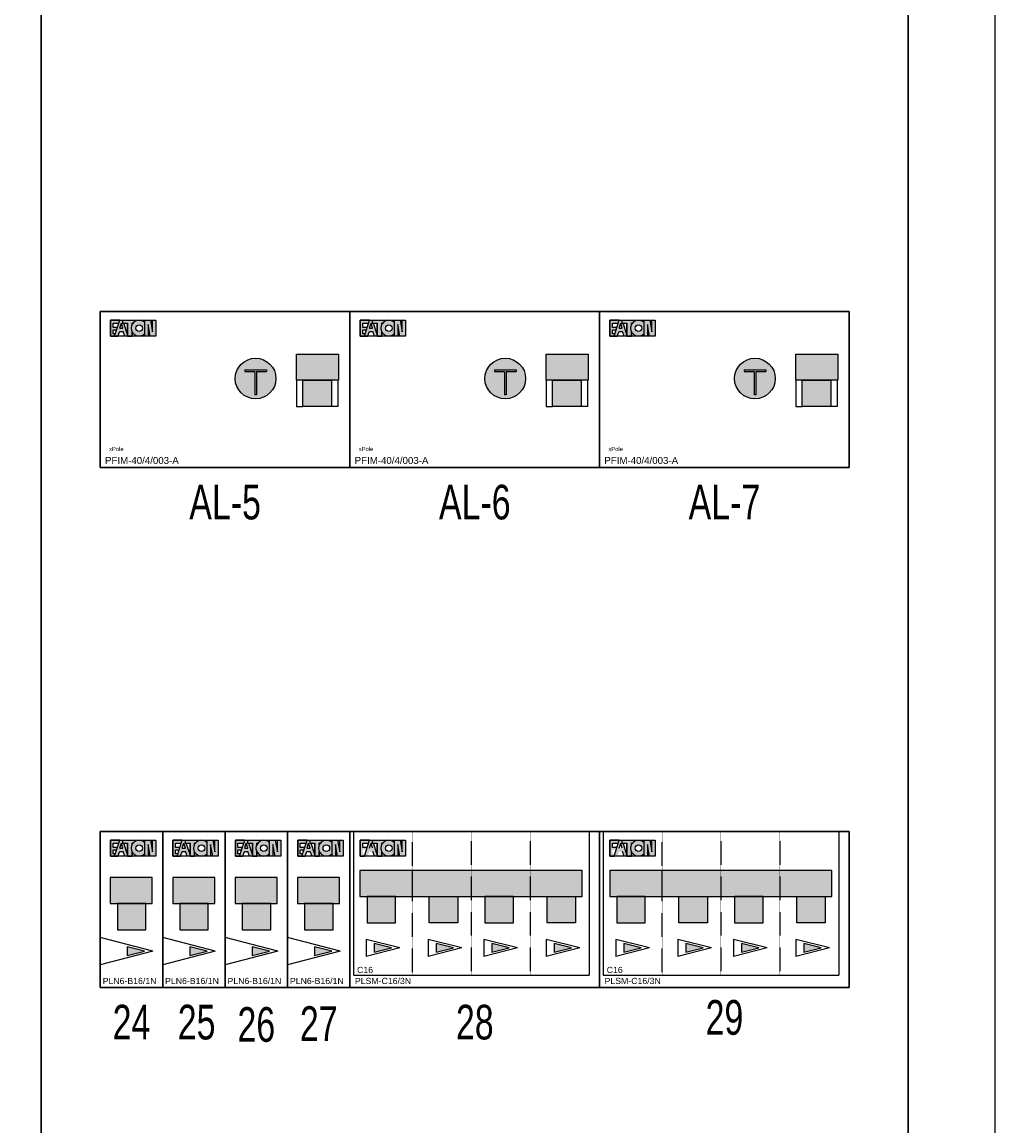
# Model space of a CAD drawing. Header units: millimetres. Extents: x -11050 to 27196, y -10809 to 18412.
# Tile 5 of 10: x -8306 to -5500, y 11876 to 15059. Entities that reach past the tile are written whole.
import ezdxf
from ezdxf.enums import TextEntityAlignment as Align

# ---------------------------------------------------------------- set-up
doc = ezdxf.new("R2010")
doc.units = ezdxf.units.MM
doc.header["$LTSCALE"] = 100
doc.linetypes.add('HIDDEN', pattern=[9.525, 6.35, -3.175])
doc.layers.add('EL$6----', color=7, linetype='Continuous')
doc.styles.add('Arial', font='arial.ttf')
doc.styles.get("Standard").update_dxf_attribs({"font": 'arial.ttf'})

# ---------------------------------------------------------------- blocks, each defined once
blk = doc.blocks.new('*U69')
for color, points in [(160, [(56.3, -26), (56.3, -25.3), (29.7, -25.3), (29.7, -71.2), (41.5, -71.2), (43.7, -64.4), (36.8, -64.4), (36.8, -52.8), (47.5, -52.8), (49.6, -46.4), (36.8, -46.4), (36.8, -33.6), (53.8, -33.6)]), (160, [(106, -26.1), (106, -25.3), (64.4, -25.3), (64.4, -33.6), (78.8, -33.6), (78.8, -71.2), (91.6, -71.2), (91.6, -59, -0.247607), (91.6, -37.5), (91.6, -33.6), (94.2, -33.6, -0.156025)]), (160, [(150.7, -58.9), (144.4, -25.3), (128.4, -25.3), (128.4, -71.2), (138, -71.2), (138, -37.6), (144.3, -71.2), (160.3, -71.2), (160.3, -25.3), (150.7, -25.3)]), (256, [(49.3, -283.6), (131.5, -283.6), (131.5, -207.8), (49.3, -207.8)])]:
    blk.add_hatch(color=color).paths.add_polyline_path(points)
h = blk.add_hatch(color=256)
h.paths.add_polyline_path([(68.1, -33.6), (64.4, -33.6), (64.4, -25.3), (56.5, -25.3), (41.5, -71.2), (51.1, -71.2), (56.1, -58), (65.7, -58), (70.8, -71.2), (78.8, -71.2), (78.8, -66.3)])
h.paths.add_polyline_path([(65.4, -48.6), (56.5, -48.6), (60.9, -33.6)], flags=16)
h = blk.add_hatch(color=256)
h.paths.add_polyline_path([(128.4, -64.1), (128.4, -32.4, 2.489681)])
h.paths.add_polyline_path([(102.3, -48.3, -1), (121.5, -48.3, -1)], flags=16)
h = blk.add_hatch(color=256)
h.dxf.hatch_style = 1
h.paths.add_polyline_path([(150, -132.6), (29, -132.6), (29, -207.8), (150, -207.8)])
h = blk.add_hatch(color=20)
h.dxf.hatch_style = 1
h.paths.add_polyline_path([(77.9, -333), (77.9, -358.1), (127.9, -345.6)])
at = {"color": 0}
blk.add_line((150, -207.4), (150, -132.6), dxfattribs=at)
blk.add_line((150, -207.4), (150, -132.6), dxfattribs=at)
blk.add_lwpolyline([(0, 0), (0, -450), (180, -450), (180, 0), (0, 0)], dxfattribs=at)
for points in [[(29.7, -25.3), (29.7, -71.2), (41.5, -71.2)], [(56.3, -26), (56.3, -25.3), (29.7, -25.3)], [(41.5, -71.2), (56.5, -25.3)], [(56.5, -25.3), (65.5, -25.3)], [(64.4, -25.3), (64.4, -33.6), (78.8, -33.6), (78.8, -71.2), (91.6, -71.2), (91.6, -59)], [(64.4, -25.3), (106, -25.3)], [(106, -25.3), (106, -26.1)], [(128.4, -71.2), (128.4, -25.3), (144.4, -25.3)], [(144.3, -71.2), (138, -37.6), (138, -71.2), (128.4, -71.2), (128.4, -25.3)], [(160.3, -25.3), (160.3, -71.2), (144.3, -71.2)], [(144.4, -25.3), (150.7, -58.9), (150.7, -25.3), (160.3, -25.3), (160.3, -71.2)], [(49.6, -46.4), (36.8, -46.4), (36.8, -33.6), (53.8, -33.6)], [(43.7, -64.4), (36.8, -64.4), (36.8, -52.8), (47.5, -52.8)], [(41.5, -71.2), (51.1, -71.2), (56.1, -58), (65.7, -58)], [(56.5, -48.6), (60.9, -33.6)], [(56.5, -48.6), (65.4, -48.6)], [(65.4, -48.6), (60.9, -33.6)], [(80.4, -71.2), (70.8, -71.2), (65.7, -58), (65.7, -58)], [(78.8, -66.3), (68.1, -33.6)], [(91.6, -59), (91.6, -71.2), (78.8, -71.2), (78.8, -33.6)], [(91.6, -37.5), (91.6, -33.6)], [(94.2, -33.6), (91.6, -33.6), (91.6, -37.5)], [(151.8, -345.6), (0, -305.9)], [(151.8, -345.6), (0, -385.2)]]:
    blk.add_lwpolyline(points)
for points in [[(29.7, -25.3), (160.3, -25.3), (160.3, -71.2), (29.7, -71.2)], [(77.9, -333), (77.9, -358.1), (127.9, -345.6)]]:
    blk.add_lwpolyline(points, close=True)
for points in [[(29, -207.8), (150, -207.8), (150, -132.6), (29, -132.6)], [(49.3, -283.6), (131.5, -283.6), (131.5, -207.8), (49.3, -207.8)], [(49.3, -283.6), (131.5, -283.6), (131.5, -207.8), (49.3, -207.8)]]:
    blk.add_lwpolyline(points, close=True, dxfattribs=at)
blk.add_circle((111.9, -48.3), 9.6)
blk.add_arc((111.9, -48.3), 22.9, 43.7665, 316.2335)
at = {"style": 'Arial'}
for tag, p in [('TYPENUMMER', (6.9, -440.3)), ('SCHAKELVERMOGEN', (47.8, -440.3))]:
    blk.add_attdef(tag, p, '', height=18, dxfattribs=at)
blk = doc.blocks.new('*U71')
for color, points in [(160, [(56.3, -26), (56.3, -25.3), (29.7, -25.3), (29.7, -71.2), (41.5, -71.2), (43.7, -64.4), (36.8, -64.4), (36.8, -52.8), (47.5, -52.8), (49.6, -46.4), (36.8, -46.4), (36.8, -33.6), (53.8, -33.6)]), (160, [(56.3, -26), (56.3, -25.3), (29.7, -25.3), (29.7, -71.2), (41.5, -71.2), (43.7, -64.4), (36.8, -64.4), (36.8, -52.8), (47.5, -52.8), (49.6, -46.4), (36.8, -46.4), (36.8, -33.6), (53.8, -33.6)]), (160, [(56.3, -26), (56.3, -25.3), (29.7, -25.3), (29.7, -71.2), (41.5, -71.2), (43.7, -64.4), (36.8, -64.4), (36.8, -52.8), (47.5, -52.8), (49.6, -46.4), (36.8, -46.4), (36.8, -33.6), (53.8, -33.6)]), (160, [(56.3, -26), (56.3, -25.3), (29.7, -25.3), (29.7, -71.2), (41.5, -71.2), (43.7, -64.4), (36.8, -64.4), (36.8, -52.8), (47.5, -52.8), (49.6, -46.4), (36.8, -46.4), (36.8, -33.6), (53.8, -33.6)]), (160, [(56.3, -26), (56.3, -25.3), (29.7, -25.3), (29.7, -71.2), (41.5, -71.2), (43.7, -64.4), (36.8, -64.4), (36.8, -52.8), (47.5, -52.8), (49.6, -46.4), (36.8, -46.4), (36.8, -33.6), (53.8, -33.6)]), (160, [(106, -26.1), (106, -25.3), (64.4, -25.3), (64.4, -33.6), (78.8, -33.6), (78.8, -71.2), (91.6, -71.2), (91.6, -59, -0.247607), (91.6, -37.5), (91.6, -33.6), (94.2, -33.6, -0.156025)]), (160, [(106, -26.1), (106, -25.3), (64.4, -25.3), (64.4, -33.6), (78.8, -33.6), (78.8, -71.2), (91.6, -71.2), (91.6, -59, -0.247607), (91.6, -37.5), (91.6, -33.6), (94.2, -33.6, -0.156025)]), (160, [(106, -26.1), (106, -25.3), (64.4, -25.3), (64.4, -33.6), (78.8, -33.6), (78.8, -71.2), (91.6, -71.2), (91.6, -59, -0.247607), (91.6, -37.5), (91.6, -33.6), (94.2, -33.6, -0.156025)]), (160, [(106, -26.1), (106, -25.3), (64.4, -25.3), (64.4, -33.6), (78.8, -33.6), (78.8, -71.2), (91.6, -71.2), (91.6, -59, -0.247607), (91.6, -37.5), (91.6, -33.6), (94.2, -33.6, -0.156025)]), (160, [(106, -26.1), (106, -25.3), (64.4, -25.3), (64.4, -33.6), (78.8, -33.6), (78.8, -71.2), (91.6, -71.2), (91.6, -59, -0.247607), (91.6, -37.5), (91.6, -33.6), (94.2, -33.6, -0.156025)]), (160, [(150.7, -58.9), (144.4, -25.3), (128.4, -25.3), (128.4, -71.2), (138, -71.2), (138, -37.6), (144.3, -71.2), (160.3, -71.2), (160.3, -25.3), (150.7, -25.3)]), (160, [(150.7, -58.9), (144.4, -25.3), (128.4, -25.3), (128.4, -71.2), (138, -71.2), (138, -37.6), (144.3, -71.2), (160.3, -71.2), (160.3, -25.3), (150.7, -25.3)]), (160, [(150.7, -58.9), (144.4, -25.3), (128.4, -25.3), (128.4, -71.2), (138, -71.2), (138, -37.6), (144.3, -71.2), (160.3, -71.2), (160.3, -25.3), (150.7, -25.3)]), (160, [(150.7, -58.9), (144.4, -25.3), (128.4, -25.3), (128.4, -71.2), (138, -71.2), (138, -37.6), (144.3, -71.2), (160.3, -71.2), (160.3, -25.3), (150.7, -25.3)]), (160, [(150.7, -58.9), (144.4, -25.3), (128.4, -25.3), (128.4, -71.2), (138, -71.2), (138, -37.6), (144.3, -71.2), (160.3, -71.2), (160.3, -25.3), (150.7, -25.3)]), (256, [(29, -187.8), (669.8, -187.8), (669.8, -112.7), (29, -112.7)]), (254, [(49.3, -263.6), (131.5, -263.6), (131.5, -187.8), (49.3, -187.8)]), (254, [(310.7, -263.6), (228.5, -263.6), (228.5, -187.8), (310.7, -187.8)]), (254, [(389.3, -263.6), (471.5, -263.6), (471.5, -187.8), (389.3, -187.8)]), (254, [(650.7, -263.6), (568.5, -263.6), (568.5, -187.8), (650.7, -187.8)])]:
    blk.add_hatch(color=color).paths.add_polyline_path(points)
h = blk.add_hatch(color=256)
h.paths.add_polyline_path([(68.1, -33.6), (64.4, -33.6), (64.4, -25.3), (56.5, -25.3), (41.5, -71.2), (51.1, -71.2), (56.1, -58), (65.7, -58), (70.8, -71.2), (78.8, -71.2), (78.8, -66.3)])
h.paths.add_polyline_path([(65.4, -48.6), (56.5, -48.6), (60.9, -33.6)], flags=16)
h = blk.add_hatch(color=256)
h.paths.add_polyline_path([(68.1, -33.6), (64.4, -33.6), (64.4, -25.3), (56.5, -25.3), (41.5, -71.2), (51.1, -71.2), (56.1, -58), (65.7, -58), (70.8, -71.2), (78.8, -71.2), (78.8, -66.3)])
h.paths.add_polyline_path([(65.4, -48.6), (56.5, -48.6), (60.9, -33.6)], flags=16)
h = blk.add_hatch(color=256)
h.paths.add_polyline_path([(68.1, -33.6), (64.4, -33.6), (64.4, -25.3), (56.5, -25.3), (41.5, -71.2), (51.1, -71.2), (56.1, -58), (65.7, -58), (70.8, -71.2), (78.8, -71.2), (78.8, -66.3)])
h.paths.add_polyline_path([(65.4, -48.6), (56.5, -48.6), (60.9, -33.6)], flags=16)
h = blk.add_hatch(color=256)
h.paths.add_polyline_path([(68.1, -33.6), (64.4, -33.6), (64.4, -25.3), (56.5, -25.3), (41.5, -71.2), (51.1, -71.2), (56.1, -58), (65.7, -58), (70.8, -71.2), (78.8, -71.2), (78.8, -66.3)])
h.paths.add_polyline_path([(65.4, -48.6), (56.5, -48.6), (60.9, -33.6)], flags=16)
h = blk.add_hatch(color=256)
h.paths.add_polyline_path([(68.1, -33.6), (64.4, -33.6), (64.4, -25.3), (56.5, -25.3), (41.5, -71.2), (51.1, -71.2), (56.1, -58), (65.7, -58), (70.8, -71.2), (78.8, -71.2), (78.8, -66.3)])
h.paths.add_polyline_path([(65.4, -48.6), (56.5, -48.6), (60.9, -33.6)], flags=16)
h = blk.add_hatch(color=256)
h.paths.add_polyline_path([(128.4, -64.1), (128.4, -32.4, 2.489681)])
h.paths.add_polyline_path([(102.3, -48.3, -1), (121.5, -48.3, -1)], flags=16)
h = blk.add_hatch(color=256)
h.paths.add_polyline_path([(128.4, -64.1), (128.4, -32.4, 2.489681)])
h.paths.add_polyline_path([(102.3, -48.3, -1), (121.5, -48.3, -1)], flags=16)
h = blk.add_hatch(color=256)
h.paths.add_polyline_path([(128.4, -64.1), (128.4, -32.4, 2.489681)])
h.paths.add_polyline_path([(102.3, -48.3, -1), (121.5, -48.3, -1)], flags=16)
h = blk.add_hatch(color=256)
h.paths.add_polyline_path([(128.4, -64.1), (128.4, -32.4, 2.489681)])
h.paths.add_polyline_path([(102.3, -48.3, -1), (121.5, -48.3, -1)], flags=16)
h = blk.add_hatch(color=256)
h.paths.add_polyline_path([(128.4, -64.1), (128.4, -32.4, 2.489681)])
h.paths.add_polyline_path([(102.3, -48.3, -1), (121.5, -48.3, -1)], flags=16)
h = blk.add_hatch(color=72)
h.dxf.hatch_style = 1
h.paths.add_polyline_path([(69.6, -323.6), (69.6, -348.7), (119.6, -336.2)])
h = blk.add_hatch(color=20)
h.dxf.hatch_style = 1
h.paths.add_polyline_path([(69.6, -323.6), (69.6, -348.7), (119.6, -336.2)])
h = blk.add_hatch(color=20)
h.dxf.hatch_style = 1
h.paths.add_polyline_path([(69.6, -323.6), (69.6, -348.7), (119.6, -336.2)])
h = blk.add_hatch(color=72)
h.dxf.hatch_style = 1
h.paths.add_polyline_path([(69.6, -323.6), (69.6, -348.7), (119.6, -336.2)])
h = blk.add_hatch(color=20)
h.dxf.hatch_style = 1
h.paths.add_polyline_path([(69.6, -323.6), (69.6, -348.7), (119.6, -336.2)])
h = blk.add_hatch(color=20)
h.dxf.hatch_style = 1
h.paths.add_polyline_path([(69.6, -323.6), (69.6, -348.7), (119.6, -336.2)])
h = blk.add_hatch(color=72)
h.dxf.hatch_style = 1
h.paths.add_polyline_path([(248.8, -323.6), (248.8, -348.7), (298.8, -336.2)])
h = blk.add_hatch(color=20)
h.dxf.hatch_style = 1
h.paths.add_polyline_path([(248.8, -323.6), (248.8, -348.7), (298.8, -336.2)])
h = blk.add_hatch(color=20)
h.dxf.hatch_style = 1
h.paths.add_polyline_path([(248.8, -323.6), (248.8, -348.7), (298.8, -336.2)])
h = blk.add_hatch(color=72)
h.dxf.hatch_style = 1
h.paths.add_polyline_path([(248.8, -323.6), (248.8, -348.7), (298.8, -336.2)])
h = blk.add_hatch(color=20)
h.dxf.hatch_style = 1
h.paths.add_polyline_path([(248.8, -323.6), (248.8, -348.7), (298.8, -336.2)])
h = blk.add_hatch(color=20)
h.dxf.hatch_style = 1
h.paths.add_polyline_path([(248.8, -323.6), (248.8, -348.7), (298.8, -336.2)])
h = blk.add_hatch(color=72)
h.dxf.hatch_style = 1
h.paths.add_polyline_path([(409.6, -323.6), (409.6, -348.7), (459.6, -336.2)])
h = blk.add_hatch(color=20)
h.dxf.hatch_style = 1
h.paths.add_polyline_path([(409.6, -323.6), (409.6, -348.7), (459.6, -336.2)])
h = blk.add_hatch(color=20)
h.dxf.hatch_style = 1
h.paths.add_polyline_path([(409.6, -323.6), (409.6, -348.7), (459.6, -336.2)])
h = blk.add_hatch(color=72)
h.dxf.hatch_style = 1
h.paths.add_polyline_path([(409.6, -323.6), (409.6, -348.7), (459.6, -336.2)])
h = blk.add_hatch(color=20)
h.dxf.hatch_style = 1
h.paths.add_polyline_path([(409.6, -323.6), (409.6, -348.7), (459.6, -336.2)])
h = blk.add_hatch(color=20)
h.dxf.hatch_style = 1
h.paths.add_polyline_path([(409.6, -323.6), (409.6, -348.7), (459.6, -336.2)])
h = blk.add_hatch(color=72)
h.dxf.hatch_style = 1
h.paths.add_polyline_path([(588.8, -323.6), (588.8, -348.7), (638.8, -336.2)])
h = blk.add_hatch(color=20)
h.dxf.hatch_style = 1
h.paths.add_polyline_path([(588.8, -323.6), (588.8, -348.7), (638.8, -336.2)])
h = blk.add_hatch(color=20)
h.dxf.hatch_style = 1
h.paths.add_polyline_path([(588.8, -323.6), (588.8, -348.7), (638.8, -336.2)])
h = blk.add_hatch(color=72)
h.dxf.hatch_style = 1
h.paths.add_polyline_path([(588.8, -323.6), (588.8, -348.7), (638.8, -336.2)])
h = blk.add_hatch(color=20)
h.dxf.hatch_style = 1
h.paths.add_polyline_path([(588.8, -323.6), (588.8, -348.7), (638.8, -336.2)])
h = blk.add_hatch(color=20)
h.dxf.hatch_style = 1
h.paths.add_polyline_path([(588.8, -323.6), (588.8, -348.7), (638.8, -336.2)])
at = {"color": 0}
for p, q in [((10, 0), (10, -415)), ((690, 0), (690, -415)), ((180, -187.5), (180, -112.7)), ((180, -187.5), (180, -112.7)), ((180, -187.5), (180, -112.7)), ((180, -187.5), (180, -112.7)), ((180, -187.5), (180, -112.7)), ((180, -187.5), (180, -112.7)), ((180, -187.5), (180, -112.7)), ((180, -187.5), (180, -112.7)), ((180, -187.5), (180, -112.7)), ((180, -187.5), (180, -112.7)), ((10, -415), (690, -415))]:
    blk.add_line(p, q, dxfattribs=at)
at = {"color": 0, "linetype": 'HIDDEN', "ltscale": 0.001}
for p, q in [((180, -415), (180, 0)), ((350, 0), (350, -415)), ((519.8, 0), (519.8, -415))]:
    blk.add_line(p, q, dxfattribs=at)
at = {"color": 0}
blk.add_lwpolyline([(0, 0), (0, -450), (720, -450), (720, 0), (0, 0)], dxfattribs=at)
for points in [[(29.7, -25.3), (29.7, -71.2), (41.5, -71.2)], [(56.3, -26), (56.3, -25.3), (29.7, -25.3)], [(29.7, -25.3), (29.7, -71.2), (41.5, -71.2)], [(56.3, -26), (56.3, -25.3), (29.7, -25.3)], [(29.7, -25.3), (29.7, -71.2), (41.5, -71.2)], [(56.3, -26), (56.3, -25.3), (29.7, -25.3)], [(29.7, -25.3), (29.7, -71.2), (41.5, -71.2)], [(56.3, -26), (56.3, -25.3), (29.7, -25.3)], [(29.7, -25.3), (29.7, -71.2), (41.5, -71.2)], [(56.3, -26), (56.3, -25.3), (29.7, -25.3)], [(41.5, -71.2), (56.5, -25.3)], [(41.5, -71.2), (56.5, -25.3)], [(41.5, -71.2), (56.5, -25.3)], [(41.5, -71.2), (56.5, -25.3)], [(41.5, -71.2), (56.5, -25.3)], [(56.5, -25.3), (65.5, -25.3)], [(56.5, -25.3), (65.5, -25.3)], [(56.5, -25.3), (65.5, -25.3)], [(56.5, -25.3), (65.5, -25.3)], [(56.5, -25.3), (65.5, -25.3)], [(64.4, -25.3), (64.4, -33.6), (78.8, -33.6), (78.8, -71.2), (91.6, -71.2), (91.6, -59)], [(64.4, -25.3), (106, -25.3)], [(64.4, -25.3), (64.4, -33.6), (78.8, -33.6), (78.8, -71.2), (91.6, -71.2), (91.6, -59)], [(64.4, -25.3), (106, -25.3)], [(64.4, -25.3), (64.4, -33.6), (78.8, -33.6), (78.8, -71.2), (91.6, -71.2), (91.6, -59)], [(64.4, -25.3), (106, -25.3)], [(64.4, -25.3), (64.4, -33.6), (78.8, -33.6), (78.8, -71.2), (91.6, -71.2), (91.6, -59)], [(64.4, -25.3), (106, -25.3)], [(64.4, -25.3), (64.4, -33.6), (78.8, -33.6), (78.8, -71.2), (91.6, -71.2), (91.6, -59)], [(64.4, -25.3), (106, -25.3)], [(106, -25.3), (106, -26.1)], [(106, -25.3), (106, -26.1)], [(106, -25.3), (106, -26.1)], [(106, -25.3), (106, -26.1)], [(106, -25.3), (106, -26.1)], [(128.4, -71.2), (128.4, -25.3), (144.4, -25.3)], [(144.3, -71.2), (138, -37.6), (138, -71.2), (128.4, -71.2), (128.4, -25.3)], [(128.4, -71.2), (128.4, -25.3), (144.4, -25.3)], [(144.3, -71.2), (138, -37.6), (138, -71.2), (128.4, -71.2), (128.4, -25.3)], [(128.4, -71.2), (128.4, -25.3), (144.4, -25.3)], [(144.3, -71.2), (138, -37.6), (138, -71.2), (128.4, -71.2), (128.4, -25.3)], [(128.4, -71.2), (128.4, -25.3), (144.4, -25.3)], [(144.3, -71.2), (138, -37.6), (138, -71.2), (128.4, -71.2), (128.4, -25.3)], [(128.4, -71.2), (128.4, -25.3), (144.4, -25.3)], [(144.3, -71.2), (138, -37.6), (138, -71.2), (128.4, -71.2), (128.4, -25.3)], [(160.3, -25.3), (160.3, -71.2), (144.3, -71.2)], [(160.3, -25.3), (160.3, -71.2), (144.3, -71.2)], [(160.3, -25.3), (160.3, -71.2), (144.3, -71.2)], [(160.3, -25.3), (160.3, -71.2), (144.3, -71.2)], [(160.3, -25.3), (160.3, -71.2), (144.3, -71.2)], [(144.4, -25.3), (150.7, -58.9), (150.7, -25.3), (160.3, -25.3), (160.3, -71.2)], [(144.4, -25.3), (150.7, -58.9), (150.7, -25.3), (160.3, -25.3), (160.3, -71.2)], [(144.4, -25.3), (150.7, -58.9), (150.7, -25.3), (160.3, -25.3), (160.3, -71.2)], [(144.4, -25.3), (150.7, -58.9), (150.7, -25.3), (160.3, -25.3), (160.3, -71.2)], [(144.4, -25.3), (150.7, -58.9), (150.7, -25.3), (160.3, -25.3), (160.3, -71.2)], [(49.6, -46.4), (36.8, -46.4), (36.8, -33.6), (53.8, -33.6)], [(49.6, -46.4), (36.8, -46.4), (36.8, -33.6), (53.8, -33.6)], [(49.6, -46.4), (36.8, -46.4), (36.8, -33.6), (53.8, -33.6)], [(49.6, -46.4), (36.8, -46.4), (36.8, -33.6), (53.8, -33.6)], [(49.6, -46.4), (36.8, -46.4), (36.8, -33.6), (53.8, -33.6)], [(56.5, -48.6), (60.9, -33.6)], [(56.5, -48.6), (60.9, -33.6)], [(56.5, -48.6), (60.9, -33.6)], [(56.5, -48.6), (60.9, -33.6)], [(56.5, -48.6), (60.9, -33.6)], [(65.4, -48.6), (60.9, -33.6)], [(65.4, -48.6), (60.9, -33.6)], [(65.4, -48.6), (60.9, -33.6)], [(65.4, -48.6), (60.9, -33.6)], [(65.4, -48.6), (60.9, -33.6)], [(80.4, -71.2), (70.8, -71.2), (65.7, -58), (65.7, -58)], [(80.4, -71.2), (70.8, -71.2), (65.7, -58), (65.7, -58)], [(80.4, -71.2), (70.8, -71.2), (65.7, -58), (65.7, -58)], [(80.4, -71.2), (70.8, -71.2), (65.7, -58), (65.7, -58)], [(80.4, -71.2), (70.8, -71.2), (65.7, -58), (65.7, -58)], [(78.8, -66.3), (68.1, -33.6)], [(78.8, -66.3), (68.1, -33.6)], [(78.8, -66.3), (68.1, -33.6)], [(78.8, -66.3), (68.1, -33.6)], [(78.8, -66.3), (68.1, -33.6)], [(91.6, -59), (91.6, -71.2), (78.8, -71.2), (78.8, -33.6)], [(91.6, -59), (91.6, -71.2), (78.8, -71.2), (78.8, -33.6)], [(91.6, -59), (91.6, -71.2), (78.8, -71.2), (78.8, -33.6)], [(91.6, -59), (91.6, -71.2), (78.8, -71.2), (78.8, -33.6)], [(91.6, -59), (91.6, -71.2), (78.8, -71.2), (78.8, -33.6)], [(91.6, -37.5), (91.6, -33.6)], [(94.2, -33.6), (91.6, -33.6), (91.6, -37.5)], [(91.6, -37.5), (91.6, -33.6)], [(94.2, -33.6), (91.6, -33.6), (91.6, -37.5)], [(91.6, -37.5), (91.6, -33.6)], [(94.2, -33.6), (91.6, -33.6), (91.6, -37.5)], [(91.6, -37.5), (91.6, -33.6)], [(94.2, -33.6), (91.6, -33.6), (91.6, -37.5)], [(91.6, -37.5), (91.6, -33.6)], [(94.2, -33.6), (91.6, -33.6), (91.6, -37.5)], [(143.5, -336.2), (46.5, -311.8)], [(46.5, -311.8), (46.5, -360.5)], [(322.7, -336.2), (225.7, -311.8)], [(225.7, -311.8), (225.7, -360.5)], [(483.5, -336.2), (386.5, -311.8)], [(386.5, -311.8), (386.5, -360.5)], [(662.7, -336.2), (565.7, -311.8)], [(565.7, -311.8), (565.7, -360.5)], [(143.5, -336.2), (46.5, -360.5)], [(322.7, -336.2), (225.7, -360.5)], [(483.5, -336.2), (386.5, -360.5)], [(662.7, -336.2), (565.7, -360.5)]]:
    blk.add_lwpolyline(points)
for points in [[(29.7, -25.3), (160.3, -25.3), (160.3, -71.2), (29.7, -71.2)], [(29.7, -25.3), (160.3, -25.3), (160.3, -71.2), (29.7, -71.2)], [(29.7, -25.3), (160.3, -25.3), (160.3, -71.2), (29.7, -71.2)], [(29.7, -25.3), (160.3, -25.3), (160.3, -71.2), (29.7, -71.2)], [(29.7, -25.3), (160.3, -25.3), (160.3, -71.2), (29.7, -71.2)], [(69.6, -323.6), (69.6, -348.7), (119.6, -336.2)], [(69.6, -323.6), (69.6, -348.7), (119.6, -336.2)], [(69.6, -323.6), (69.6, -348.7), (119.6, -336.2)], [(69.6, -323.6), (69.6, -348.7), (119.6, -336.2)], [(69.6, -323.6), (69.6, -348.7), (119.6, -336.2)], [(248.8, -323.6), (248.8, -348.7), (298.8, -336.2)], [(248.8, -323.6), (248.8, -348.7), (298.8, -336.2)], [(248.8, -323.6), (248.8, -348.7), (298.8, -336.2)], [(248.8, -323.6), (248.8, -348.7), (298.8, -336.2)], [(248.8, -323.6), (248.8, -348.7), (298.8, -336.2)], [(409.6, -323.6), (409.6, -348.7), (459.6, -336.2)], [(409.6, -323.6), (409.6, -348.7), (459.6, -336.2)], [(409.6, -323.6), (409.6, -348.7), (459.6, -336.2)], [(409.6, -323.6), (409.6, -348.7), (459.6, -336.2)], [(409.6, -323.6), (409.6, -348.7), (459.6, -336.2)], [(588.8, -323.6), (588.8, -348.7), (638.8, -336.2)], [(588.8, -323.6), (588.8, -348.7), (638.8, -336.2)], [(588.8, -323.6), (588.8, -348.7), (638.8, -336.2)], [(588.8, -323.6), (588.8, -348.7), (638.8, -336.2)], [(588.8, -323.6), (588.8, -348.7), (638.8, -336.2)]]:
    blk.add_lwpolyline(points, close=True)
for points in [[(29, -187.8), (669.8, -187.8), (669.8, -112.7), (29, -112.7)], [(49.3, -263.6), (131.5, -263.6), (131.5, -187.8), (49.3, -187.8)], [(310.7, -263.6), (228.5, -263.6), (228.5, -187.8), (310.7, -187.8)], [(389.3, -263.6), (471.5, -263.6), (471.5, -187.8), (389.3, -187.8)], [(650.7, -263.6), (568.5, -263.6), (568.5, -187.8), (650.7, -187.8)]]:
    blk.add_lwpolyline(points, close=True, dxfattribs=at)
blk.add_circle((111.9, -48.3), 9.6)
blk.add_circle((111.9, -48.3), 9.6)
blk.add_circle((111.9, -48.3), 9.6)
blk.add_circle((111.9, -48.3), 9.6)
blk.add_circle((111.9, -48.3), 9.6)
blk.add_arc((111.9, -48.3), 22.9, 43.7665, 316.2335)
blk.add_arc((111.9, -48.3), 22.9, 43.7665, 316.2335)
blk.add_arc((111.9, -48.3), 22.9, 43.7665, 316.2335)
blk.add_arc((111.9, -48.3), 22.9, 43.7665, 316.2335)
blk.add_arc((111.9, -48.3), 22.9, 43.7665, 316.2335)
at = {"style": 'Arial'}
for tag, p in [('TYPE', (20.5, -408.6)), ('TYPENUMMER', (14.3, -440.3))]:
    blk.add_attdef(tag, p, '', height=18, dxfattribs=at)
blk = doc.blocks.new('Eaton 3 fase ALS')
for color, points in [(160, [(56.3, -26), (56.3, -25.3), (29.7, -25.3), (29.7, -71.2), (41.5, -71.2), (43.7, -64.4), (36.8, -64.4), (36.8, -52.8), (47.5, -52.8), (49.6, -46.4), (36.8, -46.4), (36.8, -33.6), (53.8, -33.6)]), (160, [(106, -26.1), (106, -25.3), (64.4, -25.3), (64.4, -33.6), (78.8, -33.6), (78.8, -71.2), (91.6, -71.2), (91.6, -59, -0.247607), (91.6, -37.5), (91.6, -33.6), (94.2, -33.6, -0.156025)]), (160, [(150.7, -58.9), (144.4, -25.3), (128.4, -25.3), (128.4, -71.2), (138, -71.2), (138, -37.6), (144.3, -71.2), (160.3, -71.2), (160.3, -25.3), (150.7, -25.3)]), (0, [(666.5, -274), (584.3, -274), (584.3, -198.2), (666.5, -198.2)])]:
    blk.add_hatch(color=color).paths.add_polyline_path(points)
h = blk.add_hatch(color=256)
h.paths.add_polyline_path([(68.1, -33.6), (64.4, -33.6), (64.4, -25.3), (56.5, -25.3), (41.5, -71.2), (51.1, -71.2), (56.1, -58), (65.7, -58), (70.8, -71.2), (78.8, -71.2), (78.8, -66.3)])
h.paths.add_polyline_path([(65.4, -48.6), (56.5, -48.6), (60.9, -33.6)], flags=16)
h = blk.add_hatch(color=256)
h.paths.add_polyline_path([(128.4, -64.1), (128.4, -32.4, 2.489681)])
h.paths.add_polyline_path([(102.3, -48.3, -1), (121.5, -48.3, -1)], flags=16)
h = blk.add_hatch(color=0)
h.dxf.hatch_style = 1
h.paths.add_polyline_path([(565.8, -123.1), (686.8, -123.1), (686.8, -198.2), (565.8, -198.2)])
h = blk.add_hatch(color=51)
h.dxf.hatch_style = 1
h.paths.add_polyline_path([(389.2, -193.8, 1), (506.5, -193.8, 1)])
h.paths.add_polyline_path([(478.9, -168.2), (478.9, -173.2), (450.4, -173.2), (450.4, -240.5), (445.4, -240.5), (445.4, -173.2), (416.9, -173.2), (416.9, -168.2)], flags=0)
h.paths.add_polyline_path([(478.9, -168.2), (416.9, -168.2), (416.9, -173.2), (445.4, -173.2), (445.4, -240.5), (450.4, -240.5), (450.4, -173.2), (478.9, -173.2)], flags=16)
at = {"color": 0}
blk.add_line((565.8, -197.9), (565.8, -123.1), dxfattribs=at)
blk.add_line((565.8, -197.9), (565.8, -123.1), dxfattribs=at)
blk.add_lwpolyline([(0, 0), (0, -450), (720, -450), (720, 0), (0, 0)], dxfattribs=at)
for points in [[(29.7, -25.3), (29.7, -71.2), (41.5, -71.2)], [(56.3, -26), (56.3, -25.3), (29.7, -25.3)], [(41.5, -71.2), (56.5, -25.3)], [(56.5, -25.3), (65.5, -25.3)], [(64.4, -25.3), (64.4, -33.6), (78.8, -33.6), (78.8, -71.2), (91.6, -71.2), (91.6, -59)], [(64.4, -25.3), (106, -25.3)], [(106, -25.3), (106, -26.1)], [(128.4, -71.2), (128.4, -25.3), (144.4, -25.3)], [(144.3, -71.2), (138, -37.6), (138, -71.2), (128.4, -71.2), (128.4, -25.3)], [(160.3, -25.3), (160.3, -71.2), (144.3, -71.2)], [(144.4, -25.3), (150.7, -58.9), (150.7, -25.3), (160.3, -25.3), (160.3, -71.2)], [(49.6, -46.4), (36.8, -46.4), (36.8, -33.6), (53.8, -33.6)], [(43.7, -64.4), (36.8, -64.4), (36.8, -52.8), (47.5, -52.8)], [(41.5, -71.2), (51.1, -71.2), (56.1, -58), (65.7, -58)], [(56.5, -48.6), (60.9, -33.6)], [(56.5, -48.6), (65.4, -48.6)], [(65.4, -48.6), (60.9, -33.6)], [(80.4, -71.2), (70.8, -71.2), (65.7, -58), (65.7, -58)], [(78.8, -66.3), (68.1, -33.6)], [(91.6, -59), (91.6, -71.2), (78.8, -71.2), (78.8, -33.6)], [(91.6, -37.5), (91.6, -33.6)], [(94.2, -33.6), (91.6, -33.6), (91.6, -37.5)]]:
    blk.add_lwpolyline(points)
blk.add_lwpolyline([(29.7, -25.3), (160.3, -25.3), (160.3, -71.2), (29.7, -71.2)], close=True)
for points in [[(686.8, -198.2), (565.8, -198.2), (565.8, -123.1), (686.8, -123.1)], [(666.5, -274), (584.3, -274), (584.3, -198.2), (666.5, -198.2)], [(666.5, -274), (584.3, -274), (584.3, -198.2), (666.5, -198.2)]]:
    blk.add_lwpolyline(points, close=True, dxfattribs=at)
at = {"flags": 128}
for points in [[(416.9, -168.2), (478.9, -168.2)], [(416.9, -168.2), (416.9, -173.2)], [(416.9, -173.2), (445.4, -173.2)], [(445.4, -173.2), (445.4, -240.5)], [(450.4, -173.2), (450.4, -240.5)], [(450.4, -173.2), (478.9, -173.2)], [(478.9, -168.2), (478.9, -173.2)], [(450.4, -240.5), (445.4, -240.5)]]:
    blk.add_lwpolyline(points, dxfattribs=at)
at = {"color": 7, "flags": 128}
for points in [[(565.8, -198.2), (565.8, -274), (584.3, -274)], [(685, -198.2), (685, -274), (666.5, -274)]]:
    blk.add_lwpolyline(points, dxfattribs=at)
for centre, radius in [((111.9, -48.3), 9.6), ((447.9, -193.8), 58.7)]:
    blk.add_circle(centre, radius)
blk.add_arc((111.9, -48.3), 22.9, 43.7665, 316.2335)
at = {"color": 160, "insert": (25.4, -390.8), "char_height": 12, "attachment_point": 1, "style": 'Arial'}
blk.add_mtext_dynamic_manual_height_columns('xPole', width=43.849, gutter_width=60, heights=[0], dxfattribs=at)
at = {"style": 'Arial'}
for tag, p in [('TYPENUMMER', (13.6, -440)), ('VERMOGEN', (179.3, -440))]:
    blk.add_attdef(tag, p, '', height=20, dxfattribs=at)

msp = doc.modelspace()

# ---------------------------------------------------------------- linework, layer by layer
at = {"layer": 'EL$6----', "color": 7}
for p, q in [((-5750, 5750), (-5750, 17750)), ((-8250, 16250), (-8250, 10250)), ((-8250, 10250), (-8250, 16250)), ((-5750, 16250), (-5750, 10250))]:
    msp.add_line(p, q, dxfattribs=at)
at = {"layer": 'EL$6----'}
msp.add_lwpolyline([(-5500, 5500), (-11050, 5500), (-11050, 18000), (-5500, 18000)], close=True, dxfattribs=at)
at = {"layer": 'EL$6----', "color": 7}
for points in [[(-8080, 14225), (-5920, 14225), (-5920, 13775), (-8080, 13775)], [(-8080, 12725), (-5920, 12725), (-5920, 12275), (-8080, 12275)]]:
    msp.add_lwpolyline(points, close=True, dxfattribs=at)

# ---------------------------------------------------------------- block references
at = {"layer": 'EL$6----'}
for name, p, values in [('Eaton 3 fase ALS', (-8080, 14225), {'TYPENUMMER': 'PFIM-40/4/003-A'}), ('Eaton 3 fase ALS', (-7360, 14225), {'TYPENUMMER': 'PFIM-40/4/003-A'}), ('Eaton 3 fase ALS', (-6640, 14225), {'TYPENUMMER': 'PFIM-40/4/003-A'}), ('*U71', (-7360, 12725), {'TYPE': 'C16', 'TYPENUMMER': 'PLSM-C16/3N'}), ('*U71', (-6640, 12725), {'TYPE': 'C16', 'TYPENUMMER': 'PLSM-C16/3N'})]:
    msp.add_blockref(name, p, dxfattribs=at).add_auto_attribs(values)
ref = msp.add_blockref('*U69', (-8080, 12725), dxfattribs=at)
ref.add_attrib('TYPENUMMER', 'PLN6-B16/1N', (-8073.1, 12284.7), dxfattribs={"layer": '0', "height": 18, "style": 'Arial'})
ref = msp.add_blockref('*U69', (-7900, 12725), dxfattribs=at)
ref.add_attrib('TYPENUMMER', 'PLN6-B16/1N', (-7893.1, 12284.7), dxfattribs={"layer": '0', "height": 18, "style": 'Arial'})
ref = msp.add_blockref('*U69', (-7720, 12725), dxfattribs=at)
ref.add_attrib('TYPENUMMER', 'PLN6-B16/1N', (-7713.1, 12284.7), dxfattribs={"layer": '0', "height": 18, "style": 'Arial'})
ref = msp.add_blockref('*U69', (-7540, 12725), dxfattribs=at)
ref.add_attrib('TYPENUMMER', 'PLN6-B16/1N', (-7533.1, 12284.7), dxfattribs={"layer": '0', "height": 18, "style": 'Arial'})

# ---------------------------------------------------------------- texts
at = {"layer": 'EL$6----', "color": 7, "width": 0.7}
for s, p in [('AL-5', (-7720, 13675)), ('AL-6', (-7000, 13675)), ('AL-7', (-6280, 13675)), ('24', (-7990, 12175)), ('25', (-7802.2, 12175)), ('28', (-7000, 12175)), ('29', (-6280, 12188.6)), ('26', (-7630, 12168.2)), ('27', (-7450, 12170.7))]:
    msp.add_text(s, height=100, dxfattribs=at).set_placement(p, align=Align.MIDDLE_CENTER)

doc.saveas('drawing.dxf')
